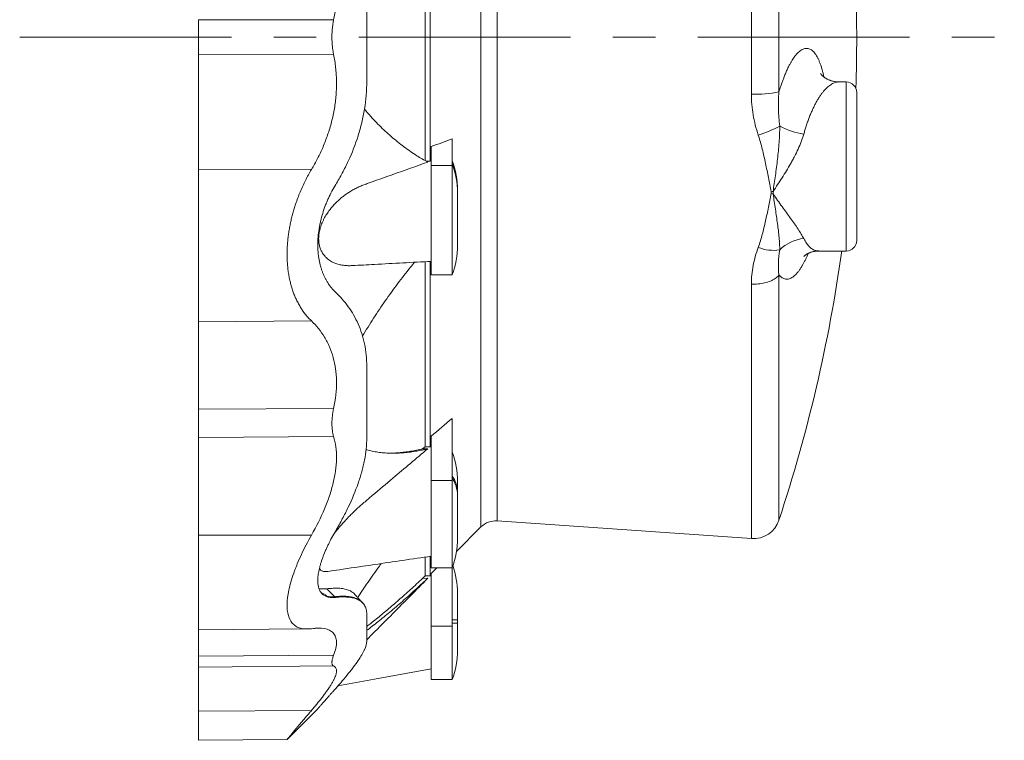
# Model space of a CAD drawing. Header units: millimetres. Extents: x 7 to 413, y 5 to 292.
# Tile 7 of 10: x 122 to 181, y 161 to 204. Entities that reach past the tile are written whole.
import ezdxf

# ---------------------------------------------------------------- set-up
doc = ezdxf.new("R2010")
doc.units = ezdxf.units.MM
doc.linetypes.add('CENTERX2', pattern=[20.32, 12.7, -2.54, 2.54, -2.54])
doc.layers.add('FORMAT', color=7, linetype='Continuous')

msp = doc.modelspace()

# ---------------------------------------------------------------- linework, layer by layer
at = {"color": 7, "linetype": 'Continuous', "lineweight": 15}
for p, q in [((166.033, 199.258), (166.033, 232.697)), ((149.829, 231.995), (149.829, 173.329)), ((150.8, 231.632), (150.8, 173.692)), ((167.69, 231.586), (167.69, 199.384)), ((146.477, 210.049), (146.477, 195.274)), ((146.787, 210.088), (146.787, 195.235)), ((132.896, 203.71), (140.995, 203.694)), ((132.896, 201.613), (140.995, 201.629)), ((171.722, 199.98), (171.277, 199.98)), ((171.722, 189.855), (171.722, 199.98)), ((172.347, 199.355), (172.347, 190.48)), ((148.097, 196.566), (148.097, 194.981)), ((146.847, 196.112), (146.847, 194.981)), ((132.896, 194.757), (139.666, 194.735)), ((146.543, 195.236), (146.787, 195.235)), ((146.787, 195.235), (146.847, 195.256)), ((146.847, 194.981), (148.097, 194.981)), ((146.847, 194.981), (146.847, 188.428)), ((148.097, 194.981), (148.097, 188.428)), ((148.418, 193.42), (148.418, 193.5)), ((148.418, 193.363), (148.418, 193.42)), ((148.418, 193.363), (148.418, 190.192)), ((170.069, 189.855), (171.722, 189.855)), ((146.477, 189.215), (146.477, 178.133)), ((146.787, 189.232), (146.787, 178.131)), ((146.847, 188.428), (148.097, 188.428)), ((167.69, 188.421), (167.69, 173.737)), ((166.033, 172.626), (166.033, 187.874)), ((132.896, 185.614), (139.666, 185.664)), ((132.896, 180.389), (140.995, 180.417)), ((148.097, 179.826), (148.097, 176.116)), ((132.896, 178.693), (140.995, 178.746)), ((146.847, 178.763), (146.847, 176.116)), ((146.327, 178.006), (146.477, 178.133)), ((146.327, 178.006), (146.639, 178.007)), ((146.477, 178.133), (146.787, 178.131)), ((146.787, 178.131), (146.847, 178.182)), ((146.847, 176.116), (146.847, 170.881)), ((146.847, 176.116), (148.097, 176.116)), ((148.097, 176.116), (148.097, 170.881)), ((148.418, 175.377), (148.418, 176.047)), ((148.418, 175.225), (148.418, 175.377)), ((148.418, 175.225), (148.418, 172.645)), ((150.8, 173.692), (166.033, 172.626)), ((148.356, 171.855), (149.829, 173.329)), ((132.896, 172.824), (139.666, 172.838)), ((146.477, 171.517), (146.477, 170.397)), ((146.787, 171.561), (146.787, 170.397)), ((146.847, 170.881), (148.097, 170.881)), ((146.847, 170.542), (147.181, 170.881)), ((148.097, 170.881), (148.097, 167.39)), ((146.327, 170.246), (146.477, 170.397)), ((146.327, 170.246), (146.639, 170.248)), ((146.477, 170.397), (146.787, 170.397)), ((146.787, 170.397), (146.847, 170.458)), ((146.847, 170.542), (146.847, 167.39)), ((140.586, 169.621), (141.077, 169.147)), ((148.418, 167.755), (148.418, 169.38)), ((141.075, 169.149), (141.077, 169.147)), ((141.119, 169.106), (141.077, 169.147)), ((148.097, 167.755), (148.418, 167.755)), ((148.418, 167.568), (148.418, 167.755)), ((132.896, 167.164), (139.249, 167.219)), ((132.896, 167.164), (139.249, 167.219)), ((146.847, 167.39), (148.097, 167.39)), ((146.847, 167.39), (146.847, 164.179)), ((148.097, 167.568), (148.418, 167.568)), ((148.097, 167.39), (148.097, 164.179)), ((148.418, 167.568), (148.418, 165.943)), ((132.896, 165.576), (140.995, 165.636)), ((132.896, 164.928), (140.995, 164.998)), ((146.847, 164.179), (148.097, 164.179)), ((141.119, 163.653), (141.257, 163.81)), ((132.896, 162.288), (139.666, 162.333)), ((138.207, 160.594), (140.047, 162.434)), ((140.047, 162.434), (140.047, 162.434)), ((132.896, 160.546), (138.207, 160.593))]:
    msp.add_line(p, q, dxfattribs=at)
at = {"color": 7, "linetype": 'Continuous', "lineweight": 15, "flags": 128}
for points in [[(166.033, 187.874), (166.135, 187.873), (166.238, 187.874), (166.34, 187.878), (166.441, 187.886), (166.54, 187.896), (166.639, 187.91), (166.735, 187.927), (166.829, 187.947), (166.921, 187.969), (167.009, 187.994), (167.094, 188.022), (167.175, 188.053), (167.252, 188.086), (167.325, 188.122), (167.393, 188.159), (167.456, 188.199), (167.514, 188.24), (167.566, 188.283), (167.613, 188.328), (167.654, 188.374), (167.69, 188.421)], [(142.729, 168.786), (142.709, 168.806), (142.687, 168.828)], [(141.257, 163.81), (143.449, 164.208), (146.847, 164.826)]]:
    msp.add_lwpolyline(points, dxfattribs=at)
at = {"color": 7, "linetype": 'Continuous', "lineweight": 15}
for centre, radius, start, end in [((80.199, 202.662), 92.148, 0, 18.29367), ((80.199, 202.662), 92.148, 358.09722, 0), ((171.722, 199.355), 0.625, 0, 90), ((166.341, 206.168), 6.917, 267.45011, 281.24301), ((164.069, 204.241), 7.814, 287.7325, 297.96415), ((169.837, 201.187), 4.385, 241.32395, 261.3037), ((143.418, 193.5), 5, 0, 20.66303), ((143.868, 193.418), 4.55, 0.02942, 21.67241), ((143.868, 193.36), 4.55, 0.02941, 21.67241), ((166.319, 198.877), 5.543, 279.38354, 280.57324), ((168.261, 198.29), 5.096, 258.23527, 259.53408), ((143.418, 190.192), 5, 339.33697, 0), ((167.369, 192.337), 2.444, 247.89742, 278.58273), ((169.392, 188.279), 2.334, 95.35285, 135.29362), ((171.722, 190.48), 0.625, 270, 0), ((80.199, 202.662), 92.148, 341.70633, 352.01133), ((143.418, 176.047), 5, 0, 20.66303), ((146.502, 175.351), 1.916, 0.77284, 33.68941), ((146.502, 175.199), 1.916, 0.7728, 33.68939), ((150.713, 172.445), 1.25, 86, 135), ((166.147, 174.248), 1.625, 266, 341.70633), ((143.418, 172.645), 5, 339.33697, 0), ((143.418, 169.38), 5, 0, 19.05532), ((143.418, 165.943), 5, 339.33697, 0)]:
    msp.add_arc(centre, radius, start, end, dxfattribs=at)
for points, knots in [([(140.995, 203.694), (141.02, 203.824), (141.068, 204.084), (141.12, 204.48), (141.152, 204.849), (141.167, 205.19), (141.17, 205.502), (141.162, 205.814), (141.141, 206.157), (141.104, 206.529), (141.045, 206.93), (140.969, 207.33), (140.876, 207.729), (140.765, 208.125), (140.641, 208.508), (140.505, 208.877), (140.361, 209.232), (140.204, 209.581), (140.035, 209.924), (139.856, 210.262), (139.73, 210.479), (139.666, 210.588)], [0, 0, 0, 0, 0.055385, 0.110811, 0.166192, 0.208976, 0.251803, 0.294629, 0.337414, 0.392799, 0.448229, 0.503619, 0.560507, 0.617437, 0.674331, 0.728172, 0.782042, 0.835888, 0.890583, 0.945301, 1, 1, 1, 1]), ([(132.896, 203.71), (132.896, 203.369), (132.896, 203.015), (132.896, 202.308), (132.896, 201.954), (132.896, 201.613)], [0, 0, 0, 0, 0.5, 0.5, 1, 1, 1, 1]), ([(140.995, 201.629), (140.983, 201.692), (140.959, 201.818), (140.932, 202.011), (140.911, 202.208), (140.898, 202.408), (140.892, 202.611), (140.894, 202.82), (140.905, 203.036), (140.925, 203.257), (140.955, 203.477), (140.982, 203.622), (140.995, 203.694)], [0, 0, 0, 0, 0.094059, 0.188187, 0.282241, 0.379028, 0.475895, 0.57268, 0.678659, 0.784638, 0.892318, 1, 1, 1, 1]), ([(167.69, 199.384), (167.714, 199.464), (167.762, 199.624), (167.838, 199.852), (167.915, 200.072), (168.002, 200.302), (168.097, 200.537), (168.203, 200.772), (168.302, 200.972), (168.393, 201.141), (168.477, 201.283), (168.561, 201.412), (168.654, 201.54), (168.754, 201.661), (168.861, 201.77), (168.969, 201.859), (169.078, 201.927), (169.186, 201.973), (169.291, 201.995), (169.391, 201.996), (169.488, 201.975), (169.584, 201.934), (169.678, 201.87), (169.77, 201.785), (169.857, 201.68), (169.939, 201.557), (170.017, 201.418), (170.091, 201.259), (170.162, 201.079), (170.23, 200.88), (170.29, 200.673), (170.341, 200.473), (170.37, 200.34), (170.383, 200.278)], [0, 0, 0, 0, 0.027606, 0.055212, 0.083032, 0.110852, 0.146541, 0.182258, 0.217948, 0.245495, 0.273067, 0.300639, 0.328185, 0.363173, 0.398186, 0.433173, 0.469133, 0.50512, 0.54108, 0.574946, 0.608836, 0.642701, 0.677482, 0.712288, 0.747068, 0.779867, 0.812689, 0.845488, 0.879174, 0.912884, 0.946569, 0.975033, 1, 1, 1, 1]), ([(132.896, 194.757), (132.896, 194.907), (132.896, 195.208), (132.896, 195.67), (132.896, 196.139), (132.896, 196.615), (132.896, 197.097), (132.896, 197.583), (132.896, 198.073), (132.896, 198.572), (132.896, 199.08), (132.896, 199.594), (132.896, 200.106), (132.896, 200.614), (132.896, 201.117), (132.896, 201.448), (132.896, 201.613)], [0, 0, 0, 0, 0.069153, 0.138685, 0.208537, 0.278649, 0.34896, 0.419406, 0.489925, 0.560453, 0.63428, 0.707974, 0.781463, 0.854676, 0.927544, 1, 1, 1, 1]), ([(140.995, 201.629), (141.02, 201.499), (141.068, 201.24), (141.12, 200.844), (141.152, 200.474), (141.167, 200.133), (141.17, 199.821), (141.162, 199.509), (141.141, 199.166), (141.104, 198.794), (141.045, 198.394), (140.969, 197.993), (140.876, 197.594), (140.765, 197.198), (140.641, 196.815), (140.505, 196.446), (140.361, 196.091), (140.204, 195.742), (140.035, 195.399), (139.856, 195.062), (139.73, 194.844), (139.666, 194.735)], [0, 0, 0, 0, 0.055385, 0.110811, 0.166192, 0.208976, 0.251803, 0.294629, 0.337414, 0.392799, 0.448229, 0.503619, 0.560507, 0.617436, 0.674331, 0.728172, 0.782042, 0.835888, 0.890583, 0.945301, 1, 1, 1, 1]), ([(171.278, 199.981), (171.261, 199.981), (171.214, 199.98), (171.14, 199.986), (171.057, 199.995), (170.974, 200.01), (170.89, 200.029), (170.807, 200.054), (170.728, 200.083), (170.653, 200.114), (170.585, 200.148), (170.522, 200.183), (170.465, 200.218), (170.414, 200.253), (170.37, 200.288), (170.33, 200.321), (170.296, 200.352), (170.267, 200.381), (170.243, 200.407), (170.223, 200.43), (170.207, 200.45), (170.195, 200.466), (170.186, 200.478), (170.18, 200.486), (170.178, 200.49), (170.178, 200.49), (170.178, 200.49)], [0, 0, 0, 0, 0.0273812, 0.0756143, 0.118248, 0.1624921, 0.2111282, 0.2592785, 0.3067873, 0.3535223, 0.3993856, 0.4443205, 0.4883149, 0.5314006, 0.5736486, 0.6151598, 0.6560578, 0.6964805, 0.7365728, 0.7764812, 0.8163514, 0.8562983, 0.8964367, 0.9368715, 0.9760934, 1, 1, 1, 1]), ([(141.119, 193.838), (141.256, 194.063), (141.389, 194.293), (141.642, 194.762), (141.762, 195.001), (142.104, 195.735), (142.302, 196.238), (142.548, 197.015), (142.622, 197.278), (142.718, 197.678), (142.748, 197.813), (142.802, 198.084), (142.827, 198.221), (142.938, 198.909), (142.983, 199.463), (142.983, 200.02)], [0, 0, 0, 0, 0.125, 0.125, 0.25, 0.25, 0.5, 0.5, 0.625, 0.625, 0.6875, 0.6875, 0.75, 0.75, 1, 1, 1, 1]), ([(171.278, 199.978), (171.261, 199.979), (171.208, 199.98), (171.119, 199.964), (171.01, 199.932), (170.899, 199.882), (170.788, 199.817), (170.677, 199.736), (170.565, 199.64), (170.452, 199.526), (170.339, 199.396), (170.227, 199.25), (170.116, 199.09), (170.007, 198.915), (169.9, 198.728), (169.796, 198.527), (169.694, 198.313), (169.595, 198.087), (169.499, 197.849), (169.408, 197.601), (169.323, 197.351), (169.245, 197.101), (169.198, 196.935), (169.174, 196.852)], [0, 0, 0, 0, 0.023849, 0.072537, 0.121363, 0.17026, 0.21916, 0.267989, 0.31668, 0.366343, 0.416155, 0.466041, 0.515924, 0.565729, 0.615387, 0.664601, 0.713976, 0.763427, 0.81287, 0.862228, 0.91143, 0.955715, 1, 1, 1, 1]), ([(166.449, 196.798), (166.315, 197.196), (166.212, 197.599), (166.071, 198.419), (166.033, 198.835), (166.033, 199.258)], [0, 0, 0, 0, 0.5, 0.5, 1, 1, 1, 1]), ([(167.69, 199.384), (167.658, 199.044), (167.65, 198.704), (167.668, 198.023), (167.695, 197.682), (167.733, 197.34)], [0, 0, 0, 0, 0.5, 0.5, 1, 1, 1, 1]), ([(142.847, 198.349), (142.917, 198.265), (143.097, 198.05), (143.394, 197.724), (143.738, 197.368), (144.092, 197.027), (144.456, 196.7), (144.829, 196.389), (145.209, 196.095), (145.595, 195.82), (145.962, 195.578), (146.31, 195.366), (146.529, 195.243), (146.639, 195.182)], [0, 0, 0, 0, 0.061256, 0.156928, 0.252579, 0.348149, 0.446306, 0.544533, 0.642789, 0.741025, 0.83919, 0.919572, 1, 1, 1, 1]), ([(167.733, 197.34), (167.734, 197.175), (167.73, 197.01), (167.717, 196.681), (167.707, 196.516), (167.683, 196.186), (167.669, 196.02), (167.637, 195.69), (167.619, 195.524), (167.563, 195.03), (167.52, 194.705), (167.43, 194.062), (167.383, 193.744), (167.336, 193.428)], [0, 0, 0, 0, 0.125, 0.125, 0.25, 0.25, 0.375, 0.375, 0.5, 0.5, 0.75, 0.75, 1, 1, 1, 1]), ([(167.222, 193.408), (167.168, 193.689), (167.114, 193.97), (167.002, 194.534), (166.945, 194.818), (166.823, 195.385), (166.759, 195.669), (166.654, 196.094), (166.617, 196.236), (166.538, 196.518), (166.496, 196.659), (166.449, 196.798)], [0, 0, 0, 0, 0.25, 0.25, 0.5, 0.5, 0.75, 0.75, 0.875, 0.875, 1, 1, 1, 1]), ([(169.174, 196.852), (169.154, 196.777), (169.131, 196.702), (169.081, 196.553), (169.054, 196.478), (168.969, 196.256), (168.906, 196.108), (168.771, 195.815), (168.699, 195.668), (168.585, 195.449), (168.546, 195.375), (168.467, 195.229), (168.426, 195.157), (168.222, 194.797), (168.051, 194.517), (167.787, 194.103), (167.698, 193.967), (167.518, 193.696), (167.427, 193.561), (167.336, 193.428)], [0, 0, 0, 0, 0.0625, 0.0625, 0.125, 0.125, 0.25, 0.25, 0.375, 0.375, 0.4375, 0.4375, 0.5, 0.5, 0.75, 0.75, 0.875, 0.875, 1, 1, 1, 1]), ([(132.896, 185.614), (132.896, 185.676), (132.896, 185.8), (132.896, 186.004), (132.896, 186.224), (132.896, 186.459), (132.896, 186.708), (132.896, 186.971), (132.896, 187.246), (132.896, 187.535), (132.896, 187.838), (132.896, 188.156), (132.896, 188.487), (132.896, 188.829), (132.896, 189.18), (132.896, 189.539), (132.896, 189.904), (132.896, 190.274), (132.896, 190.648), (132.896, 191.024), (132.896, 191.401), (132.896, 191.776), (132.896, 192.15), (132.896, 192.52), (132.896, 192.896), (132.896, 193.279), (132.896, 193.664), (132.896, 194.04), (132.896, 194.404), (132.896, 194.64), (132.896, 194.757)], [0, 0, 0, 0, 0.032622, 0.06575, 0.09936, 0.133425, 0.167916, 0.202174, 0.236778, 0.271693, 0.306881, 0.343028, 0.379376, 0.415878, 0.452489, 0.489162, 0.525849, 0.562502, 0.599075, 0.635519, 0.67179, 0.707843, 0.743634, 0.779124, 0.814273, 0.852499, 0.890224, 0.927406, 0.964009, 1, 1, 1, 1]), ([(142.112, 188.982), (142.07, 188.98), (141.952, 188.972), (141.761, 188.979), (141.541, 189.002), (141.348, 189.04), (141.18, 189.089), (141.037, 189.142), (140.897, 189.209), (140.763, 189.288), (140.636, 189.382), (140.529, 189.479), (140.442, 189.576), (140.371, 189.668), (140.308, 189.766), (140.255, 189.867), (140.209, 189.972), (140.17, 190.085), (140.138, 190.204), (140.116, 190.329), (140.102, 190.459), (140.097, 190.596), (140.102, 190.731), (140.116, 190.861), (140.135, 190.986), (140.162, 191.112), (140.199, 191.249), (140.247, 191.396), (140.308, 191.553), (140.378, 191.706), (140.455, 191.853), (140.536, 191.993), (140.622, 192.126), (140.727, 192.276), (140.855, 192.44), (141.009, 192.617), (141.173, 192.786), (141.345, 192.945), (141.523, 193.094), (141.706, 193.232), (141.893, 193.36), (142.1, 193.488), (142.325, 193.609), (142.57, 193.722), (142.816, 193.822), (143.063, 193.913), (143.641, 194.118), (144.834, 194.541), (145.943, 194.935), (146.639, 195.182)], [0, 0, 0, 0, 0.012722, 0.035495, 0.058237, 0.080929, 0.096835, 0.11274, 0.12884, 0.144938, 0.160876, 0.176809, 0.187751, 0.198702, 0.209639, 0.219374, 0.229109, 0.239084, 0.249059, 0.258813, 0.268566, 0.278677, 0.288788, 0.297514, 0.30624, 0.315197, 0.324156, 0.335675, 0.347197, 0.359043, 0.370892, 0.382295, 0.393711, 0.405118, 0.422684, 0.440253, 0.458901, 0.477568, 0.496222, 0.515361, 0.534513, 0.553655, 0.57775, 0.601866, 0.626021, 0.650195, 0.674338, 0.79577, 1, 1, 1, 1]), ([(139.666, 194.735), (139.604, 194.628), (139.481, 194.415), (139.307, 194.083), (139.142, 193.741), (138.988, 193.39), (138.846, 193.032), (138.727, 192.699), (138.629, 192.392), (138.548, 192.114), (138.476, 191.833), (138.41, 191.548), (138.353, 191.257), (138.304, 190.962), (138.265, 190.668), (138.234, 190.36), (138.213, 190.041), (138.205, 189.711), (138.21, 189.385), (138.227, 189.065), (138.258, 188.753), (138.3, 188.455), (138.353, 188.172), (138.417, 187.903), (138.49, 187.644), (138.573, 187.393), (138.666, 187.153), (138.772, 186.914), (138.893, 186.679), (139.029, 186.448), (139.175, 186.23), (139.33, 186.027), (139.493, 185.836), (139.609, 185.722), (139.666, 185.664)], [0, 0, 0, 0, 0.035786, 0.071679, 0.107614, 0.143533, 0.17939, 0.215151, 0.241748, 0.268372, 0.294994, 0.321588, 0.349191, 0.376829, 0.404465, 0.432066, 0.463555, 0.495156, 0.526815, 0.558476, 0.590081, 0.621573, 0.651161, 0.680827, 0.710538, 0.740256, 0.769938, 0.799539, 0.832872, 0.866282, 0.899741, 0.933211, 0.966648, 1, 1, 1, 1]), ([(140.047, 190.231), (140.047, 190.385), (140.054, 190.541), (140.079, 190.854), (140.098, 191.011), (140.135, 191.247), (140.149, 191.326), (140.18, 191.485), (140.197, 191.564), (140.251, 191.801), (140.293, 191.957), (140.387, 192.265), (140.439, 192.417), (140.525, 192.641), (140.554, 192.716), (140.616, 192.864), (140.648, 192.937), (140.812, 193.299), (140.959, 193.575), (141.119, 193.838)], [0, 0, 0, 0, 0.125, 0.125, 0.25, 0.25, 0.3125, 0.3125, 0.375, 0.375, 0.5, 0.5, 0.625, 0.625, 0.6875, 0.6875, 0.75, 0.75, 1, 1, 1, 1]), ([(166.449, 190.073), (166.496, 190.2), (166.538, 190.33), (166.617, 190.59), (166.654, 190.721), (166.759, 191.118), (166.823, 191.386), (166.945, 191.926), (167.002, 192.199), (167.114, 192.747), (167.168, 193.023), (167.222, 193.301)], [0, 0, 0, 0, 0.125, 0.125, 0.25, 0.25, 0.5, 0.5, 0.75, 0.75, 1, 1, 1, 1]), ([(167.336, 193.279), (167.383, 192.966), (167.431, 192.66), (167.52, 192.064), (167.562, 191.774), (167.637, 191.209), (167.67, 190.934), (167.7, 190.604), (167.706, 190.538), (167.716, 190.409), (167.72, 190.344), (167.73, 190.156), (167.734, 190.035), (167.733, 189.921)], [0, 0, 0, 0, 0.25, 0.25, 0.5, 0.5, 0.75, 0.75, 0.8125, 0.8125, 0.875, 0.875, 1, 1, 1, 1]), ([(169.174, 190.603), (169.154, 190.645), (169.131, 190.689), (169.081, 190.778), (169.054, 190.824), (168.969, 190.964), (168.906, 191.061), (168.771, 191.262), (168.699, 191.366), (168.585, 191.529), (168.546, 191.584), (168.467, 191.695), (168.426, 191.751), (168.222, 192.035), (168.051, 192.271), (167.787, 192.638), (167.698, 192.763), (167.518, 193.017), (167.427, 193.147), (167.336, 193.279)], [0, 0, 0, 0, 0.0625, 0.0625, 0.125, 0.125, 0.25, 0.25, 0.375, 0.375, 0.4375, 0.4375, 0.5, 0.5, 0.75, 0.75, 0.875, 0.875, 1, 1, 1, 1]), ([(140.047, 190.231), (140.048, 190.16), (140.05, 190.018), (140.063, 189.809), (140.083, 189.602), (140.112, 189.399), (140.149, 189.199), (140.194, 189.007), (140.247, 188.824), (140.305, 188.648), (140.371, 188.478), (140.444, 188.315), (140.524, 188.157), (140.617, 187.995), (140.724, 187.831), (140.847, 187.668), (140.979, 187.515), (141.072, 187.423), (141.119, 187.377)], [0, 0, 0, 0, 0.057943, 0.115934, 0.173884, 0.233481, 0.293126, 0.352728, 0.410626, 0.468563, 0.526465, 0.585667, 0.644906, 0.704113, 0.777663, 0.851218, 0.925607, 1, 1, 1, 1]), ([(166.033, 187.874), (166.033, 188.245), (166.071, 188.614), (166.212, 189.346), (166.315, 189.711), (166.449, 190.073)], [0, 0, 0, 0, 0.5, 0.5, 1, 1, 1, 1]), ([(169.174, 190.603), (169.199, 190.554), (169.249, 190.456), (169.33, 190.328), (169.414, 190.213), (169.504, 190.114), (169.598, 190.029), (169.694, 189.961), (169.792, 189.91), (169.892, 189.876), (169.984, 189.857), (170.044, 189.857), (170.069, 189.857)], [0, 0, 0, 0, 0.101667, 0.203417, 0.305089, 0.409738, 0.514471, 0.619125, 0.721699, 0.824348, 0.926925, 1, 1, 1, 1]), ([(167.733, 189.921), (167.695, 189.661), (167.668, 189.407), (167.65, 188.908), (167.658, 188.663), (167.69, 188.421)], [0, 0, 0, 0, 0.5, 0.5, 1, 1, 1, 1]), ([(169.435, 189.71), (169.421, 189.673), (169.38, 189.571), (169.311, 189.417), (169.229, 189.246), (169.147, 189.087), (169.055, 188.925), (168.954, 188.766), (168.845, 188.615), (168.734, 188.484), (168.624, 188.376), (168.514, 188.289), (168.405, 188.226), (168.298, 188.186), (168.194, 188.168), (168.09, 188.172), (167.989, 188.197), (167.89, 188.245), (167.807, 188.304), (167.741, 188.365), (167.707, 188.403), (167.69, 188.421)], [0, 0, 0, 0, 0.026217, 0.0729991, 0.119825, 0.1666511, 0.2134336, 0.2740254, 0.3348035, 0.3956767, 0.4565498, 0.5173283, 0.5779201, 0.6371098, 0.6964787, 0.7559359, 0.8153905, 0.8747527, 0.9339381, 0.9669691, 1, 1, 1, 1]), ([(169.185, 189.535), (169.185, 189.535), (169.185, 189.534), (169.189, 189.539), (169.197, 189.547), (169.209, 189.559), (169.226, 189.574), (169.248, 189.592), (169.274, 189.612), (169.306, 189.635), (169.343, 189.659), (169.384, 189.683), (169.429, 189.707), (169.478, 189.731), (169.534, 189.755), (169.595, 189.778), (169.663, 189.799), (169.736, 189.818), (169.814, 189.834), (169.896, 189.846), (169.981, 189.853), (170.039, 189.854), (170.068, 189.855)], [0, 0, 0, 0, 0.0295, 0.079762, 0.129653, 0.179326, 0.228945, 0.278653, 0.328599, 0.37897, 0.429955, 0.481745, 0.52743, 0.576593, 0.62647, 0.677225, 0.728953, 0.781706, 0.835476, 0.890194, 0.945731, 1, 1, 1, 1]), ([(142.112, 188.98), (142.558, 189.004), (144.136, 189.09), (145.714, 189.174), (146.847, 189.235)], [0, 0, 0, 0, 0.282247, 1, 1, 1, 1]), ([(142.729, 184.764), (142.838, 184.944), (143.057, 185.304), (143.394, 185.834), (143.738, 186.356), (144.092, 186.875), (144.456, 187.388), (144.829, 187.896), (145.209, 188.393), (145.548, 188.823), (145.762, 189.081), (145.845, 189.182)], [0, 0, 0, 0, 0.114058, 0.228248, 0.342412, 0.456479, 0.573633, 0.690871, 0.808143, 0.925392, 1, 1, 1, 1]), ([(141.119, 187.377), (141.256, 187.247), (141.389, 187.111), (141.642, 186.824), (141.762, 186.674), (142.104, 186.2), (142.302, 185.858), (142.548, 185.304), (142.622, 185.112), (142.718, 184.813), (142.748, 184.711), (142.802, 184.504), (142.827, 184.398), (142.938, 183.86), (142.983, 183.408), (142.983, 182.934)], [0, 0, 0, 0, 0.125, 0.125, 0.25, 0.25, 0.5, 0.5, 0.625, 0.625, 0.6875, 0.6875, 0.75, 0.75, 1, 1, 1, 1]), ([(132.896, 180.389), (132.896, 180.916), (132.896, 181.431), (132.896, 182.421), (132.896, 182.896), (132.896, 183.787), (132.896, 184.203), (132.896, 184.964), (132.896, 185.309), (132.896, 185.614)], [0, 0, 0, 0, 0.25, 0.25, 0.5, 0.5, 0.75, 0.75, 1, 1, 1, 1]), ([(140.995, 180.417), (141.113, 180.971), (141.172, 181.505), (141.167, 182.147), (141.162, 182.274), (141.145, 182.526), (141.132, 182.651), (141.083, 183.016), (141.035, 183.249), (140.912, 183.695), (140.836, 183.908), (140.704, 184.214), (140.656, 184.314), (140.556, 184.509), (140.503, 184.603), (140.224, 185.06), (139.961, 185.381), (139.666, 185.664)], [0, 0, 0, 0, 0.25, 0.25, 0.3125, 0.3125, 0.375, 0.375, 0.5, 0.5, 0.625, 0.625, 0.6875, 0.6875, 0.75, 0.75, 1, 1, 1, 1]), ([(132.896, 180.389), (132.896, 180.068), (132.896, 179.759), (132.896, 179.186), (132.896, 178.923), (132.896, 178.693)], [0, 0, 0, 0, 0.5, 0.5, 1, 1, 1, 1]), ([(140.995, 178.746), (140.962, 178.86), (140.936, 178.98), (140.902, 179.235), (140.893, 179.37), (140.893, 179.582), (140.895, 179.655), (140.904, 179.802), (140.91, 179.876), (140.936, 180.103), (140.962, 180.258), (140.995, 180.417)], [0, 0, 0, 0, 0.25, 0.25, 0.5, 0.5, 0.625, 0.625, 0.75, 0.75, 1, 1, 1, 1]), ([(132.896, 178.693), (132.896, 178.315), (132.896, 177.9), (132.896, 177.008), (132.896, 176.531), (132.896, 175.53), (132.896, 175.007), (132.896, 173.931), (132.896, 173.38), (132.896, 172.824)], [0, 0, 0, 0, 0.25, 0.25, 0.5, 0.5, 0.75, 0.75, 1, 1, 1, 1]), ([(140.995, 178.746), (141.113, 178.349), (141.172, 177.918), (141.167, 177.335), (141.162, 177.216), (141.145, 176.974), (141.132, 176.85), (141.083, 176.478), (141.035, 176.227), (140.912, 175.717), (140.836, 175.459), (140.704, 175.067), (140.656, 174.935), (140.556, 174.671), (140.503, 174.54), (140.224, 173.882), (139.961, 173.359), (139.666, 172.838)], [0, 0, 0, 0, 0.25, 0.25, 0.3125, 0.3125, 0.375, 0.375, 0.5, 0.5, 0.625, 0.625, 0.6875, 0.6875, 0.75, 0.75, 1, 1, 1, 1]), ([(141.119, 173.1), (141.256, 173.334), (141.389, 173.569), (141.642, 174.042), (141.762, 174.279), (142.104, 174.993), (142.302, 175.465), (142.548, 176.168), (142.622, 176.401), (142.718, 176.75), (142.748, 176.866), (142.802, 177.097), (142.827, 177.213), (142.938, 177.788), (142.983, 178.232), (142.983, 178.66)], [0, 0, 0, 0, 0.125, 0.125, 0.25, 0.25, 0.5, 0.5, 0.625, 0.625, 0.6875, 0.6875, 0.75, 0.75, 1, 1, 1, 1]), ([(140.988, 172.871), (140.995, 172.879), (141.055, 172.961), (141.175, 173.113), (141.349, 173.324), (141.528, 173.53), (141.711, 173.731), (141.896, 173.927), (142.1, 174.134), (142.325, 174.35), (142.57, 174.573), (142.816, 174.788), (143.063, 174.998), (143.641, 175.484), (144.834, 176.487), (145.943, 177.421), (146.639, 178.007)], [0, 0, 0, 0, 0.003919, 0.037453, 0.071067, 0.104749, 0.138461, 0.172145, 0.205726, 0.248604, 0.291518, 0.334503, 0.377519, 0.420483, 0.636572, 1, 1, 1, 1]), ([(142.943, 177.952), (142.981, 177.941), (143.129, 177.898), (143.394, 177.845), (143.738, 177.79), (144.092, 177.757), (144.456, 177.742), (144.829, 177.746), (145.209, 177.769), (145.595, 177.81), (145.962, 177.866), (146.31, 177.931), (146.529, 177.982), (146.639, 178.007)], [0, 0, 0, 0, 0.034287, 0.132708, 0.231107, 0.329422, 0.430399, 0.531448, 0.632526, 0.733585, 0.834571, 0.917262, 1, 1, 1, 1]), ([(146.327, 178.006), (146.206, 177.979), (145.964, 177.923), (145.606, 177.858), (145.252, 177.806), (144.903, 177.77), (144.618, 177.75), (144.45, 177.748), (144.395, 177.747)], [0, 0, 0, 0, 0.182298, 0.364661, 0.547019, 0.729311, 0.911656, 1, 1, 1, 1]), ([(140.047, 170.117), (140.047, 170.212), (140.054, 170.313), (140.079, 170.524), (140.098, 170.635), (140.135, 170.807), (140.149, 170.866), (140.18, 170.986), (140.197, 171.047), (140.251, 171.232), (140.293, 171.359), (140.387, 171.615), (140.439, 171.746), (140.525, 171.945), (140.554, 172.012), (140.616, 172.146), (140.648, 172.214), (140.812, 172.553), (140.959, 172.826), (141.119, 173.1)], [0, 0, 0, 0, 0.125, 0.125, 0.25, 0.25, 0.3125, 0.3125, 0.375, 0.375, 0.5, 0.5, 0.625, 0.625, 0.6875, 0.6875, 0.75, 0.75, 1, 1, 1, 1]), ([(132.896, 167.166), (132.896, 167.169), (132.896, 167.176), (132.896, 167.207), (132.896, 167.257), (132.896, 167.326), (132.896, 167.411), (132.896, 167.514), (132.896, 167.635), (132.896, 167.776), (132.896, 167.936), (132.896, 168.114), (132.896, 168.309), (132.896, 168.521), (132.896, 168.749), (132.896, 168.993), (132.896, 169.25), (132.896, 169.521), (132.896, 169.803), (132.896, 170.096), (132.896, 170.398), (132.896, 170.708), (132.896, 171.035), (132.896, 171.378), (132.896, 171.736), (132.896, 172.097), (132.896, 172.459), (132.896, 172.703), (132.896, 172.824)], [0, 0, 0, 0, 0.02174, 0.058741, 0.096204, 0.133414, 0.171, 0.208924, 0.247145, 0.286408, 0.325888, 0.365536, 0.405303, 0.445136, 0.484985, 0.524797, 0.564521, 0.604107, 0.643504, 0.682663, 0.72154, 0.760088, 0.798266, 0.839787, 0.880763, 0.92115, 0.960907, 1, 1, 1, 1]), ([(139.666, 172.838), (139.446, 172.45), (139.246, 172.065), (138.979, 171.493), (138.896, 171.304), (138.779, 171.021), (138.742, 170.927), (138.67, 170.741), (138.636, 170.649), (138.476, 170.194), (138.377, 169.849), (138.293, 169.445), (138.278, 169.365), (138.252, 169.208), (138.241, 169.131), (138.215, 168.905), (138.207, 168.763), (138.206, 168.498), (138.215, 168.373), (138.24, 168.2), (138.25, 168.145), (138.276, 168.038), (138.29, 167.987), (138.375, 167.743), (138.475, 167.59), (138.635, 167.446), (138.669, 167.42), (138.74, 167.372), (138.777, 167.351), (138.894, 167.293), (138.978, 167.265), (139.246, 167.207), (139.446, 167.204), (139.666, 167.232)], [0, 0, 0, 0, 0.125, 0.125, 0.1875, 0.1875, 0.21875, 0.21875, 0.25, 0.25, 0.375, 0.375, 0.40625, 0.40625, 0.4375, 0.4375, 0.5, 0.5, 0.5625, 0.5625, 0.59375, 0.59375, 0.625, 0.625, 0.75, 0.75, 0.78125, 0.78125, 0.8125, 0.8125, 0.875, 0.875, 1, 1, 1, 1]), ([(140.646, 170.664), (141.58, 170.801), (143.647, 171.104), (145.714, 171.407), (146.847, 171.573)], [0, 0, 0, 0, 0.4519827, 1, 1, 1, 1]), ([(140.646, 170.665), (140.618, 170.661), (140.556, 170.653), (140.468, 170.653), (140.383, 170.663), (140.305, 170.686), (140.237, 170.724), (140.181, 170.774), (140.156, 170.819), (140.144, 170.841)], [0, 0, 0, 0, 0.1257751, 0.2732318, 0.4203078, 0.5668464, 0.7161001, 0.8656942, 1, 1, 1, 1]), ([(142.439, 169.1), (142.535, 169.243), (142.738, 169.544), (143.057, 170.01), (143.394, 170.496), (143.657, 170.871), (143.809, 171.084), (143.844, 171.133)], [0, 0, 0, 0, 0.215018, 0.452987, 0.691036, 0.929033, 1, 1, 1, 1]), ([(140.047, 170.117), (140.048, 170.073), (140.05, 169.987), (140.063, 169.867), (140.083, 169.754), (140.112, 169.649), (140.149, 169.552), (140.194, 169.465), (140.247, 169.389), (140.305, 169.322), (140.371, 169.264), (140.444, 169.214), (140.524, 169.173), (140.617, 169.138), (140.724, 169.112), (140.847, 169.097), (140.979, 169.094), (141.072, 169.102), (141.119, 169.106)], [0, 0, 0, 0, 0.0579433, 0.1159348, 0.1738841, 0.2334814, 0.2931266, 0.3527289, 0.4106267, 0.4685635, 0.5264658, 0.5856677, 0.6449061, 0.7041134, 0.7776642, 0.8512176, 0.9256076, 1, 1, 1, 1]), ([(142.983, 167.136), (143.008, 167.154), (143.143, 167.252), (143.394, 167.444), (143.738, 167.713), (144.092, 168), (144.456, 168.302), (144.829, 168.62), (145.209, 168.951), (145.595, 169.293), (145.962, 169.625), (146.31, 169.943), (146.529, 170.147), (146.639, 170.248)], [0, 0, 0, 0, 0.0225402, 0.1221581, 0.221754, 0.3212653, 0.4234706, 0.5257488, 0.6280566, 0.7303447, 0.8325583, 0.9162556, 1, 1, 1, 1]), ([(142.983, 166.57), (143.01, 166.596), (143.118, 166.706), (143.641, 167.231), (144.833, 168.431), (145.943, 169.548), (146.639, 170.248)], [0, 0, 0, 0, 0.021684, 0.089206, 0.428822, 1, 1, 1, 1]), ([(142.983, 167.136), (143.008, 167.154), (143.143, 167.252), (143.395, 167.444), (143.738, 167.713), (144.092, 168), (144.456, 168.302), (144.829, 168.62), (145.209, 168.951), (145.595, 169.293), (145.962, 169.625), (146.31, 169.943), (146.529, 170.147), (146.639, 170.248)], [0, 0, 0, 0, 0.022631, 0.122238, 0.221823, 0.321324, 0.423517, 0.525784, 0.62808, 0.730356, 0.832558, 0.916256, 1, 1, 1, 1]), ([(146.327, 170.246), (146.206, 170.134), (145.964, 169.909), (145.606, 169.582), (145.252, 169.264), (144.903, 168.954), (144.559, 168.654), (144.219, 168.364), (143.885, 168.084), (143.551, 167.812), (143.25, 167.572), (143.061, 167.428), (142.983, 167.368)], [0, 0, 0, 0, 0.102059, 0.204155, 0.306247, 0.408304, 0.510389, 0.612517, 0.714641, 0.816723, 0.924262, 1, 1, 1, 1]), ([(140.586, 169.621), (140.546, 169.617), (140.466, 169.61), (140.35, 169.608), (140.239, 169.614), (140.162, 169.624), (140.124, 169.634), (140.119, 169.635)], [0, 0, 0, 0, 0.239698, 0.479382, 0.720622, 0.961842, 1, 1, 1, 1]), ([(140.246, 169.393), (140.247, 169.392), (140.276, 169.37), (140.342, 169.338), (140.412, 169.314), (140.447, 169.302)], [0, 0, 0, 0, 0.019266, 0.507781, 1, 1, 1, 1]), ([(142.25, 169.302), (142.248, 169.305), (142.22, 169.337), (142.156, 169.392), (142.056, 169.462), (141.942, 169.521), (141.816, 169.569), (141.677, 169.607), (141.525, 169.635), (141.363, 169.651), (141.203, 169.658), (141.047, 169.656), (140.898, 169.649), (140.744, 169.637), (140.639, 169.627), (140.586, 169.621)], [0, 0, 0, 0, 0.008055, 0.094928, 0.181879, 0.268835, 0.355716, 0.444976, 0.534304, 0.623644, 0.71292, 0.78462, 0.85632, 0.92816, 1, 1, 1, 1]), ([(140.447, 169.302), (140.469, 169.282), (140.49, 169.261), (140.523, 169.231), (140.534, 169.22), (140.556, 169.2), (140.567, 169.19), (140.577, 169.179)], [0, 0, 0, 0, 0.5, 0.5, 0.75, 0.75, 1, 1, 1, 1]), ([(140.577, 169.179), (140.65, 169.157), (140.728, 169.144), (140.895, 169.134), (140.984, 169.137), (141.077, 169.147)], [0, 0, 0, 0, 0.5, 0.5, 1, 1, 1, 1]), ([(142.74, 168.772), (142.738, 168.775), (142.711, 168.812), (142.647, 168.871), (142.546, 168.948), (142.431, 169.013), (142.295, 169.07), (142.137, 169.117), (141.953, 169.152), (141.754, 169.172), (141.54, 169.178), (141.315, 169.17), (141.156, 169.155), (141.077, 169.147)], [0, 0, 0, 0, 0.008758, 0.097682, 0.186256, 0.274663, 0.363064, 0.468493, 0.574342, 0.680738, 0.787166, 0.893532, 1, 1, 1, 1]), ([(141.077, 169.147), (141.125, 169.152), (141.221, 169.162), (141.361, 169.171), (141.498, 169.175), (141.651, 169.175), (141.818, 169.166), (141.994, 169.144), (142.159, 169.11), (142.304, 169.065), (142.431, 169.01), (142.541, 168.948), (142.627, 168.887), (142.67, 168.842), (142.686, 168.826)], [0, 0, 0, 0, 0.067998, 0.135995, 0.204132, 0.272268, 0.373756, 0.475241, 0.577385, 0.679527, 0.768971, 0.858412, 0.948454, 1, 1, 1, 1]), ([(141.119, 169.106), (141.185, 169.113), (141.317, 169.126), (141.507, 169.135), (141.689, 169.135), (141.861, 169.125), (142.024, 169.105), (142.177, 169.074), (142.318, 169.033), (142.449, 168.98), (142.569, 168.916), (142.675, 168.839), (142.767, 168.75), (142.844, 168.648), (142.906, 168.532), (142.95, 168.402), (142.978, 168.259), (142.982, 168.153), (142.983, 168.1)], [0, 0, 0, 0, 0.061047, 0.122094, 0.183391, 0.244686, 0.30591, 0.367178, 0.428441, 0.489658, 0.552573, 0.615551, 0.678522, 0.741425, 0.805735, 0.870044, 0.935022, 1, 1, 1, 1]), ([(142.71, 168.807), (142.678, 168.841), (142.61, 168.914), (142.502, 169.031), (142.381, 169.161), (142.296, 169.253), (142.251, 169.301), (142.25, 169.302)], [0, 0, 0, 0, 0.209861, 0.445794, 0.707809, 0.995916, 1, 1, 1, 1]), ([(132.896, 167.16), (132.896, 167.154), (132.896, 167.136), (132.896, 167.083), (132.896, 167.004), (132.896, 166.902), (132.896, 166.779), (132.896, 166.632), (132.896, 166.461), (132.896, 166.27), (132.896, 166.058), (132.896, 165.829), (132.896, 165.66), (132.896, 165.576)], [0, 0, 0, 0, 0.045736, 0.138748, 0.231941, 0.32523, 0.41853, 0.516194, 0.613683, 0.7109, 0.807753, 0.904149, 1, 1, 1, 1]), ([(140.995, 165.636), (141.113, 165.945), (141.172, 166.212), (141.167, 166.494), (141.162, 166.548), (141.145, 166.65), (141.132, 166.698), (141.083, 166.834), (141.035, 166.911), (140.912, 167.042), (140.836, 167.096), (140.704, 167.16), (140.656, 167.178), (140.556, 167.21), (140.503, 167.223), (140.224, 167.273), (139.961, 167.271), (139.666, 167.232)], [0, 0, 0, 0, 0.25, 0.25, 0.3125, 0.3125, 0.375, 0.375, 0.5, 0.5, 0.625, 0.625, 0.6875, 0.6875, 0.75, 0.75, 1, 1, 1, 1]), ([(140.244, 167.256), (140.23, 167.257), (140.164, 167.263), (140.035, 167.263), (139.856, 167.255), (139.73, 167.24), (139.666, 167.232)], [0, 0, 0, 0, 0.079385, 0.386206, 0.693153, 1, 1, 1, 1]), ([(141.119, 163.653), (141.256, 163.807), (141.389, 163.958), (141.642, 164.254), (141.762, 164.398), (142.104, 164.819), (142.302, 165.079), (142.548, 165.44), (142.622, 165.555), (142.718, 165.718), (142.748, 165.772), (142.802, 165.875), (142.827, 165.925), (142.938, 166.168), (142.983, 166.333), (142.983, 166.468)], [0, 0, 0, 0, 0.125, 0.125, 0.25, 0.25, 0.5, 0.5, 0.625, 0.625, 0.6875, 0.6875, 0.75, 0.75, 1, 1, 1, 1]), ([(132.896, 165.576), (132.896, 165.397), (132.896, 165.25), (132.896, 165.031), (132.896, 164.96), (132.896, 164.928)], [0, 0, 0, 0, 0.5, 0.5, 1, 1, 1, 1]), ([(140.995, 164.998), (140.983, 165.005), (140.959, 165.018), (140.932, 165.048), (140.911, 165.087), (140.898, 165.134), (140.892, 165.19), (140.894, 165.257), (140.905, 165.335), (140.925, 165.426), (140.955, 165.525), (140.982, 165.599), (140.995, 165.636)], [0, 0, 0, 0, 0.094059, 0.188186, 0.282241, 0.379027, 0.475894, 0.57268, 0.678658, 0.784638, 0.892318, 1, 1, 1, 1]), ([(132.896, 164.928), (132.896, 164.875), (132.896, 164.779), (132.896, 164.499), (132.896, 164.315), (132.896, 163.865), (132.896, 163.599), (132.896, 162.994), (132.896, 162.655), (132.896, 162.288)], [0, 0, 0, 0, 0.25, 0.25, 0.5, 0.5, 0.75, 0.75, 1, 1, 1, 1]), ([(140.995, 164.998), (141.02, 164.985), (141.068, 164.958), (141.12, 164.9), (141.152, 164.835), (141.167, 164.763), (141.17, 164.69), (141.162, 164.609), (141.141, 164.511), (141.104, 164.393), (141.045, 164.254), (140.969, 164.101), (140.876, 163.935), (140.765, 163.757), (140.641, 163.572), (140.505, 163.382), (140.361, 163.188), (140.204, 162.985), (140.035, 162.775), (139.856, 162.558), (139.73, 162.408), (139.666, 162.333)], [0, 0, 0, 0, 0.055385, 0.110811, 0.166192, 0.208976, 0.251803, 0.294629, 0.337414, 0.392799, 0.448229, 0.503619, 0.560507, 0.617437, 0.674331, 0.728172, 0.782042, 0.835888, 0.890583, 0.945301, 1, 1, 1, 1]), ([(140.047, 162.434), (140.048, 162.435), (140.05, 162.437), (140.063, 162.451), (140.083, 162.475), (140.112, 162.508), (140.149, 162.551), (140.194, 162.603), (140.247, 162.663), (140.305, 162.73), (140.371, 162.806), (140.444, 162.889), (140.524, 162.98), (140.617, 163.086), (140.724, 163.208), (140.847, 163.347), (140.979, 163.495), (141.072, 163.6), (141.119, 163.653)], [0, 0, 0, 0, 0.056582, 0.114658, 0.172691, 0.232374, 0.292106, 0.351794, 0.409775, 0.467796, 0.525782, 0.585069, 0.644393, 0.703686, 0.777343, 0.851003, 0.9255, 1, 1, 1, 1]), ([(140.051, 162.438), (140.055, 162.443), (140.062, 162.451), (140.083, 162.475), (140.112, 162.508), (140.149, 162.551), (140.194, 162.603), (140.247, 162.663), (140.305, 162.73), (140.371, 162.806), (140.444, 162.889), (140.524, 162.98), (140.617, 163.086), (140.724, 163.208), (140.847, 163.347), (140.979, 163.495), (141.072, 163.6), (141.119, 163.653)], [0, 0, 0, 0, 0.061558, 0.123072, 0.186335, 0.249649, 0.312917, 0.374376, 0.435876, 0.49734, 0.560183, 0.623065, 0.685914, 0.763989, 0.842067, 0.921032, 1, 1, 1, 1]), ([(139.666, 162.333), (139.605, 162.262), (139.483, 162.118), (139.311, 161.916), (139.146, 161.721), (138.992, 161.537), (138.847, 161.365), (138.727, 161.221), (138.629, 161.103), (138.548, 161.006), (138.476, 160.918), (138.41, 160.84), (138.353, 160.77), (138.304, 160.711), (138.265, 160.664), (138.234, 160.626), (138.214, 160.602), (138.205, 160.591), (138.207, 160.594), (138.207, 160.594)], [0, 0, 0, 0, 0.070859, 0.141757, 0.212608, 0.285257, 0.35796, 0.430599, 0.483827, 0.53711, 0.590389, 0.643611, 0.698852, 0.754165, 0.809473, 0.86471, 0.926879, 0.989103, 1, 1, 1, 1]), ([(132.896, 160.548), (132.896, 160.549), (132.896, 160.549), (132.896, 160.572), (132.896, 160.614), (132.896, 160.676), (132.896, 160.756), (132.896, 160.854), (132.896, 160.97), (132.896, 161.101), (132.896, 161.253), (132.896, 161.426), (132.896, 161.62), (132.896, 161.829), (132.896, 162.05), (132.896, 162.209), (132.896, 162.288)], [0, 0, 0, 0, 0.051695, 0.125002, 0.198147, 0.271036, 0.343578, 0.415684, 0.487267, 0.558247, 0.628545, 0.704997, 0.780447, 0.854812, 0.928018, 1, 1, 1, 1])]:
    msp.add_open_spline(points, degree=3, knots=knots, dxfattribs=at)
for points in [[(142.983, 200.02), (142.983, 201.777), (142.983, 203.547), (142.983, 205.303)], [(146.847, 196.112), (147.263, 196.264), (147.68, 196.415), (148.097, 196.566)], [(167.222, 193.301), (167.229, 193.337), (167.229, 193.372), (167.222, 193.408)], [(167.336, 193.428), (167.343, 193.378), (167.343, 193.328), (167.336, 193.279)], [(142.983, 178.66), (142.983, 180.008), (142.983, 181.44), (142.983, 182.934)], [(146.847, 178.763), (147.263, 179.117), (147.68, 179.472), (148.097, 179.826)], [(142.983, 166.468), (142.983, 166.892), (142.983, 167.439), (142.983, 168.1)]]:
    msp.add_open_spline(points, degree=3, dxfattribs=at)
at = {"layer": 'FORMAT', "linetype": 'CENTERX2', "lineweight": 0}
msp.add_line((122.179, 202.662), (181.196, 202.662), dxfattribs=at)

doc.saveas('drawing.dxf')
